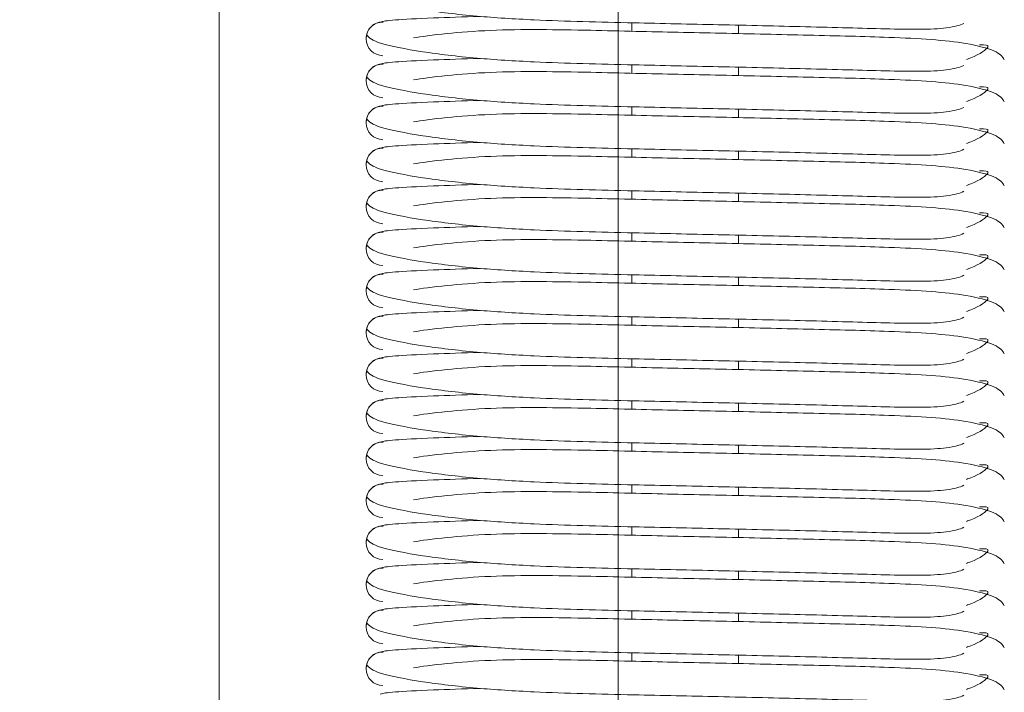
# Model space of a CAD drawing. Header units: millimetres. Extents: x 16720 to 74016, y 25810 to 81213.
# Tile 80 of 256: x 32332 to 32356, y 31068 to 31084. Entities that reach past the tile are written whole.
import ezdxf

# ---------------------------------------------------------------- set-up
doc = ezdxf.new("R2010")
doc.units = ezdxf.units.MM
doc.linetypes.add('DASHDOTX2', pattern=[50.8, 25.4, -12.7, 0, -12.7])
for name, color, linetype, lineweight in [('_OŚ', 165, 'DASHDOTX2', 9), ('_STOLARKA', 150, 'Continuous', 18), ('_WYMIAR', 151, 'Continuous', 9), ('_WYPOSAŻENIE', 157, 'Continuous', 5)]:
    doc.layers.add(name, color=color, linetype=linetype, lineweight=lineweight)

# ---------------------------------------------------------------- blocks, each defined once
blk = doc.blocks.new('brama 3m')
at = {"layer": '_STOLARKA'}
blk.add_lwpolyline([(150, -5), (-150, -5), (-150, 0), (150, 0)], close=True, dxfattribs=at)
at = {"layer": '_WYPOSAŻENIE', "linetype": 'Continuous'}
for p, q in [((-88.931, -14.83), (-88.731, -14.83)), ((-87.931, -14.83), (-87.731, -14.83)), ((-86.931, -14.83), (-86.731, -14.83)), ((-85.931, -14.83), (-85.731, -14.83)), ((-84.931, -14.83), (-84.731, -14.83)), ((-83.931, -14.83), (-83.731, -14.83)), ((-82.931, -14.83), (-82.731, -14.83)), ((-81.931, -14.83), (-81.731, -14.83)), ((-80.931, -14.83), (-80.731, -14.83)), ((-79.931, -14.83), (-79.731, -14.83)), ((-78.931, -14.83), (-78.731, -14.83)), ((-77.931, -14.83), (-77.731, -14.83)), ((-76.931, -14.83), (-76.731, -14.83)), ((-75.931, -14.83), (-75.731, -14.83)), ((-74.931, -14.83), (-74.731, -14.83)), ((-73.931, -14.83), (-73.731, -14.83)), ((-88.787, -17.37), (-88.987, -17.37)), ((-87.787, -17.37), (-87.987, -17.37)), ((-86.787, -17.37), (-86.987, -17.37)), ((-85.787, -17.37), (-85.987, -17.37)), ((-84.787, -17.37), (-84.987, -17.37)), ((-83.787, -17.37), (-83.987, -17.37)), ((-82.787, -17.37), (-82.987, -17.37)), ((-81.787, -17.37), (-81.987, -17.37)), ((-80.787, -17.37), (-80.987, -17.37)), ((-79.787, -17.37), (-79.987, -17.37)), ((-78.787, -17.37), (-78.987, -17.37)), ((-77.787, -17.37), (-77.987, -17.37)), ((-76.787, -17.37), (-76.987, -17.37)), ((-75.787, -17.37), (-75.987, -17.37)), ((-74.787, -17.37), (-74.987, -17.37)), ((-73.787, -17.37), (-73.987, -17.37))]:
    blk.add_line(p, q, dxfattribs=at)
for centre, radius, start, end in [((-89.109, -8.904), 0.404, 0.1973, 179.8027), ((-89.109, -8.896), 0.396, 358.9384, 90), ((-88.109, -8.904), 0.404, 0.1973, 179.8027), ((-88.109, -8.896), 0.396, 358.9384, 90), ((-87.109, -8.904), 0.404, 0.1973, 179.8027), ((-87.109, -8.896), 0.396, 358.9384, 90), ((-86.109, -8.904), 0.404, 0.1973, 179.8027), ((-86.109, -8.896), 0.396, 358.9384, 90), ((-85.109, -8.904), 0.404, 0.1973, 179.8027), ((-85.109, -8.896), 0.396, 358.9384, 90), ((-84.109, -8.904), 0.404, 0.1973, 179.8027), ((-84.109, -8.896), 0.396, 358.9384, 90), ((-83.109, -8.904), 0.404, 0.1973, 179.8027), ((-83.109, -8.896), 0.396, 358.9384, 90), ((-82.109, -8.904), 0.404, 0.1973, 179.8027), ((-82.109, -8.896), 0.396, 358.9384, 90), ((-81.109, -8.904), 0.404, 0.1973, 179.8027), ((-81.109, -8.896), 0.396, 358.9384, 90), ((-80.109, -8.904), 0.404, 0.1973, 179.8027), ((-80.109, -8.896), 0.396, 358.9384, 90), ((-79.109, -8.904), 0.404, 0.1973, 179.8027), ((-79.109, -8.896), 0.396, 358.9384, 90), ((-78.109, -8.904), 0.404, 0.1973, 179.8027), ((-78.109, -8.896), 0.396, 358.9384, 90), ((-77.109, -8.904), 0.404, 0.1973, 179.8027), ((-77.109, -8.896), 0.396, 358.9384, 90), ((-76.109, -8.904), 0.404, 0.1973, 179.8027), ((-76.109, -8.896), 0.396, 358.9384, 90), ((-75.109, -8.904), 0.404, 0.1973, 179.8027), ((-75.109, -8.896), 0.396, 358.9384, 90), ((-74.109, -8.904), 0.404, 0.1973, 179.8027), ((-74.109, -8.896), 0.396, 358.9384, 90)]:
    blk.add_arc(centre, radius, start, end, dxfattribs=at)
for points, knots in [([(-89.743, -22.734), (-89.789, -22.646), (-89.857, -22.417), (-89.894, -21.736), (-89.87, -20.685), (-89.824, -19.039), (-89.776, -16.945), (-89.729, -14.706), (-89.684, -12.736), (-89.575, -11.035), (-89.414, -9.721), (-89.211, -8.7), (-89.087, -8.57), (-89.011, -8.512)], [0.0640253, 0.0640253, 0.0640253, 0.0640253, 0.1399369, 0.2025686, 0.2583744, 0.3579496, 0.4525325, 0.5410782, 0.650234, 0.7207096, 0.8017947, 0.8961873, 1, 1, 1, 1]), ([(-88.743, -22.734), (-88.789, -22.646), (-88.857, -22.417), (-88.894, -21.736), (-88.87, -20.685), (-88.824, -19.039), (-88.776, -16.945), (-88.729, -14.706), (-88.684, -12.736), (-88.575, -11.035), (-88.414, -9.721), (-88.211, -8.7), (-88.087, -8.57), (-88.011, -8.512)], [0.0640253, 0.0640253, 0.0640253, 0.0640253, 0.1399369, 0.2025686, 0.2583744, 0.3579496, 0.4525325, 0.5410782, 0.650234, 0.7207096, 0.8017947, 0.8961873, 1, 1, 1, 1]), ([(-87.743, -22.734), (-87.789, -22.646), (-87.857, -22.417), (-87.894, -21.736), (-87.87, -20.685), (-87.824, -19.039), (-87.776, -16.945), (-87.729, -14.706), (-87.684, -12.736), (-87.575, -11.035), (-87.414, -9.721), (-87.211, -8.7), (-87.087, -8.57), (-87.011, -8.512)], [0.0640253, 0.0640253, 0.0640253, 0.0640253, 0.1399369, 0.2025686, 0.2583744, 0.3579496, 0.4525325, 0.5410782, 0.650234, 0.7207096, 0.8017947, 0.8961873, 1, 1, 1, 1]), ([(-86.743, -22.734), (-86.789, -22.646), (-86.857, -22.417), (-86.894, -21.736), (-86.87, -20.685), (-86.824, -19.039), (-86.776, -16.945), (-86.729, -14.706), (-86.684, -12.736), (-86.575, -11.035), (-86.414, -9.721), (-86.211, -8.7), (-86.087, -8.57), (-86.011, -8.512)], [0.0640253, 0.0640253, 0.0640253, 0.0640253, 0.1399369, 0.2025686, 0.2583744, 0.3579496, 0.4525325, 0.5410782, 0.650234, 0.7207096, 0.8017947, 0.8961873, 1, 1, 1, 1]), ([(-85.743, -22.734), (-85.789, -22.646), (-85.857, -22.417), (-85.894, -21.736), (-85.87, -20.685), (-85.824, -19.039), (-85.776, -16.945), (-85.729, -14.706), (-85.684, -12.736), (-85.575, -11.035), (-85.414, -9.721), (-85.211, -8.7), (-85.087, -8.57), (-85.011, -8.512)], [0.0640253, 0.0640253, 0.0640253, 0.0640253, 0.1399369, 0.2025686, 0.2583744, 0.3579496, 0.4525325, 0.5410782, 0.650234, 0.7207096, 0.8017947, 0.8961873, 1, 1, 1, 1]), ([(-84.743, -22.734), (-84.789, -22.646), (-84.857, -22.417), (-84.894, -21.736), (-84.87, -20.685), (-84.824, -19.039), (-84.776, -16.945), (-84.729, -14.706), (-84.684, -12.736), (-84.575, -11.035), (-84.414, -9.721), (-84.211, -8.7), (-84.087, -8.57), (-84.011, -8.512)], [0.0640253, 0.0640253, 0.0640253, 0.0640253, 0.1399369, 0.2025686, 0.2583744, 0.3579496, 0.4525325, 0.5410782, 0.650234, 0.7207096, 0.8017947, 0.8961873, 1, 1, 1, 1]), ([(-83.743, -22.734), (-83.789, -22.646), (-83.857, -22.417), (-83.894, -21.736), (-83.87, -20.685), (-83.824, -19.039), (-83.776, -16.945), (-83.729, -14.706), (-83.684, -12.736), (-83.575, -11.035), (-83.414, -9.721), (-83.211, -8.7), (-83.087, -8.57), (-83.011, -8.512)], [0.0640253, 0.0640253, 0.0640253, 0.0640253, 0.1399369, 0.2025686, 0.2583744, 0.3579496, 0.4525325, 0.5410782, 0.650234, 0.7207096, 0.8017947, 0.8961873, 1, 1, 1, 1]), ([(-82.743, -22.734), (-82.789, -22.646), (-82.857, -22.417), (-82.894, -21.736), (-82.87, -20.685), (-82.824, -19.039), (-82.776, -16.945), (-82.729, -14.706), (-82.684, -12.736), (-82.575, -11.035), (-82.414, -9.721), (-82.211, -8.7), (-82.087, -8.57), (-82.011, -8.512)], [0.0640253, 0.0640253, 0.0640253, 0.0640253, 0.1399369, 0.2025686, 0.2583744, 0.3579496, 0.4525325, 0.5410782, 0.650234, 0.7207096, 0.8017947, 0.8961873, 1, 1, 1, 1]), ([(-81.743, -22.734), (-81.789, -22.646), (-81.857, -22.417), (-81.894, -21.736), (-81.87, -20.685), (-81.824, -19.039), (-81.776, -16.945), (-81.729, -14.706), (-81.684, -12.736), (-81.575, -11.035), (-81.414, -9.721), (-81.211, -8.7), (-81.087, -8.57), (-81.011, -8.512)], [0.0640253, 0.0640253, 0.0640253, 0.0640253, 0.1399369, 0.2025686, 0.2583744, 0.3579496, 0.4525325, 0.5410782, 0.650234, 0.7207096, 0.8017947, 0.8961873, 1, 1, 1, 1]), ([(-80.743, -22.734), (-80.789, -22.646), (-80.857, -22.417), (-80.894, -21.736), (-80.87, -20.685), (-80.824, -19.039), (-80.776, -16.945), (-80.729, -14.706), (-80.684, -12.736), (-80.575, -11.035), (-80.414, -9.721), (-80.211, -8.7), (-80.087, -8.57), (-80.011, -8.512)], [0.0640253, 0.0640253, 0.0640253, 0.0640253, 0.1399369, 0.2025686, 0.2583744, 0.3579496, 0.4525325, 0.5410782, 0.650234, 0.7207096, 0.8017947, 0.8961873, 1, 1, 1, 1]), ([(-79.743, -22.734), (-79.789, -22.646), (-79.857, -22.417), (-79.894, -21.736), (-79.87, -20.685), (-79.824, -19.039), (-79.776, -16.945), (-79.729, -14.706), (-79.684, -12.736), (-79.575, -11.035), (-79.414, -9.721), (-79.211, -8.7), (-79.087, -8.57), (-79.011, -8.512)], [0.0640253, 0.0640253, 0.0640253, 0.0640253, 0.1399369, 0.2025686, 0.2583744, 0.3579496, 0.4525325, 0.5410782, 0.650234, 0.7207096, 0.8017947, 0.8961873, 1, 1, 1, 1]), ([(-78.743, -22.734), (-78.789, -22.646), (-78.857, -22.417), (-78.894, -21.736), (-78.87, -20.685), (-78.824, -19.039), (-78.776, -16.945), (-78.729, -14.706), (-78.684, -12.736), (-78.575, -11.035), (-78.414, -9.721), (-78.211, -8.7), (-78.087, -8.57), (-78.011, -8.512)], [0.0640253, 0.0640253, 0.0640253, 0.0640253, 0.1399369, 0.2025686, 0.2583744, 0.3579496, 0.4525325, 0.5410782, 0.650234, 0.7207096, 0.8017947, 0.8961873, 1, 1, 1, 1]), ([(-77.743, -22.734), (-77.789, -22.646), (-77.857, -22.417), (-77.894, -21.736), (-77.87, -20.685), (-77.824, -19.039), (-77.776, -16.945), (-77.729, -14.706), (-77.684, -12.736), (-77.575, -11.035), (-77.414, -9.721), (-77.211, -8.7), (-77.087, -8.57), (-77.011, -8.512)], [0.0640253, 0.0640253, 0.0640253, 0.0640253, 0.1399369, 0.2025686, 0.2583744, 0.3579496, 0.4525325, 0.5410782, 0.650234, 0.7207096, 0.8017947, 0.8961873, 1, 1, 1, 1]), ([(-76.743, -22.734), (-76.789, -22.646), (-76.857, -22.417), (-76.894, -21.736), (-76.87, -20.685), (-76.824, -19.039), (-76.776, -16.945), (-76.729, -14.706), (-76.684, -12.736), (-76.575, -11.035), (-76.414, -9.721), (-76.211, -8.7), (-76.087, -8.57), (-76.011, -8.512)], [0.0640253, 0.0640253, 0.0640253, 0.0640253, 0.1399369, 0.2025686, 0.2583744, 0.3579496, 0.4525325, 0.5410782, 0.650234, 0.7207096, 0.8017947, 0.8961873, 1, 1, 1, 1]), ([(-75.743, -22.734), (-75.789, -22.646), (-75.857, -22.417), (-75.894, -21.736), (-75.87, -20.685), (-75.824, -19.039), (-75.776, -16.945), (-75.729, -14.706), (-75.684, -12.736), (-75.575, -11.035), (-75.414, -9.721), (-75.211, -8.7), (-75.087, -8.57), (-75.011, -8.512)], [0.0640253, 0.0640253, 0.0640253, 0.0640253, 0.1399369, 0.2025686, 0.2583744, 0.3579496, 0.4525325, 0.5410782, 0.650234, 0.7207096, 0.8017947, 0.8961873, 1, 1, 1, 1]), ([(-74.743, -22.734), (-74.789, -22.646), (-74.857, -22.417), (-74.894, -21.736), (-74.87, -20.685), (-74.824, -19.039), (-74.776, -16.945), (-74.729, -14.706), (-74.684, -12.736), (-74.575, -11.035), (-74.414, -9.721), (-74.211, -8.7), (-74.087, -8.57), (-74.011, -8.512)], [0.0640253, 0.0640253, 0.0640253, 0.0640253, 0.1399369, 0.2025686, 0.2583744, 0.3579496, 0.4525325, 0.5410782, 0.650234, 0.7207096, 0.8017947, 0.8961873, 1, 1, 1, 1]), ([(-73.743, -22.734), (-73.789, -22.646), (-73.857, -22.417), (-73.894, -21.736), (-73.87, -20.685), (-73.824, -19.039), (-73.776, -16.945), (-73.729, -14.706), (-73.684, -12.736), (-73.575, -11.035), (-73.414, -9.721), (-73.211, -8.7), (-73.087, -8.57), (-73.011, -8.512)], [0.0640253, 0.0640253, 0.0640253, 0.0640253, 0.1399369, 0.2025686, 0.2583744, 0.3579496, 0.4525325, 0.5410782, 0.650234, 0.7207096, 0.8017947, 0.8961873, 1, 1, 1, 1]), ([(-89.713, -8.839), (-89.695, -8.909), (-89.665, -9.053), (-89.617, -9.982), (-89.59, -10.805), (-89.578, -11.224)], [0, 0, 0, 0, 0.0996276, 0.1902826, 0.2654772, 0.2654772, 0.2654772, 0.2654772]), ([(-88.713, -8.839), (-88.695, -8.909), (-88.665, -9.053), (-88.617, -9.982), (-88.59, -10.805), (-88.578, -11.224)], [0, 0, 0, 0, 0.0996276, 0.1902826, 0.2654772, 0.2654772, 0.2654772, 0.2654772]), ([(-87.713, -8.839), (-87.695, -8.909), (-87.665, -9.053), (-87.617, -9.982), (-87.59, -10.805), (-87.578, -11.224)], [0, 0, 0, 0, 0.0996276, 0.1902826, 0.2654772, 0.2654772, 0.2654772, 0.2654772]), ([(-86.713, -8.839), (-86.695, -8.909), (-86.665, -9.053), (-86.617, -9.982), (-86.59, -10.805), (-86.578, -11.224)], [0, 0, 0, 0, 0.0996276, 0.1902826, 0.2654772, 0.2654772, 0.2654772, 0.2654772]), ([(-85.713, -8.839), (-85.695, -8.909), (-85.665, -9.053), (-85.617, -9.982), (-85.59, -10.805), (-85.578, -11.224)], [0, 0, 0, 0, 0.0996276, 0.1902826, 0.2654772, 0.2654772, 0.2654772, 0.2654772]), ([(-84.713, -8.839), (-84.695, -8.909), (-84.665, -9.053), (-84.617, -9.982), (-84.59, -10.805), (-84.578, -11.224)], [0, 0, 0, 0, 0.0996276, 0.1902826, 0.2654772, 0.2654772, 0.2654772, 0.2654772]), ([(-83.713, -8.839), (-83.695, -8.909), (-83.665, -9.053), (-83.617, -9.982), (-83.59, -10.805), (-83.578, -11.224)], [0, 0, 0, 0, 0.0996276, 0.1902826, 0.2654772, 0.2654772, 0.2654772, 0.2654772]), ([(-82.713, -8.839), (-82.695, -8.909), (-82.665, -9.053), (-82.617, -9.982), (-82.59, -10.805), (-82.578, -11.224)], [0, 0, 0, 0, 0.0996276, 0.1902826, 0.2654772, 0.2654772, 0.2654772, 0.2654772]), ([(-81.713, -8.839), (-81.695, -8.909), (-81.665, -9.053), (-81.617, -9.982), (-81.59, -10.805), (-81.578, -11.224)], [0, 0, 0, 0, 0.0996276, 0.1902826, 0.2654772, 0.2654772, 0.2654772, 0.2654772]), ([(-80.713, -8.839), (-80.695, -8.909), (-80.665, -9.053), (-80.617, -9.982), (-80.59, -10.805), (-80.578, -11.224)], [0, 0, 0, 0, 0.0996276, 0.1902826, 0.2654772, 0.2654772, 0.2654772, 0.2654772]), ([(-79.713, -8.839), (-79.695, -8.909), (-79.665, -9.053), (-79.617, -9.982), (-79.59, -10.805), (-79.578, -11.224)], [0, 0, 0, 0, 0.0996276, 0.1902826, 0.2654772, 0.2654772, 0.2654772, 0.2654772]), ([(-78.713, -8.839), (-78.695, -8.909), (-78.665, -9.053), (-78.617, -9.982), (-78.59, -10.805), (-78.578, -11.224)], [0, 0, 0, 0, 0.0996276, 0.1902826, 0.2654772, 0.2654772, 0.2654772, 0.2654772]), ([(-77.713, -8.839), (-77.695, -8.909), (-77.665, -9.053), (-77.617, -9.982), (-77.59, -10.805), (-77.578, -11.224)], [0, 0, 0, 0, 0.0996276, 0.1902826, 0.2654772, 0.2654772, 0.2654772, 0.2654772]), ([(-76.713, -8.839), (-76.695, -8.909), (-76.665, -9.053), (-76.617, -9.982), (-76.59, -10.805), (-76.578, -11.224)], [0, 0, 0, 0, 0.0996276, 0.1902826, 0.2654772, 0.2654772, 0.2654772, 0.2654772]), ([(-75.713, -8.839), (-75.695, -8.909), (-75.665, -9.053), (-75.617, -9.982), (-75.59, -10.805), (-75.578, -11.224)], [0, 0, 0, 0, 0.0996276, 0.1902826, 0.2654772, 0.2654772, 0.2654772, 0.2654772]), ([(-74.713, -8.839), (-74.695, -8.909), (-74.665, -9.053), (-74.617, -9.982), (-74.59, -10.805), (-74.578, -11.224)], [0, 0, 0, 0, 0.0996276, 0.1902826, 0.2654772, 0.2654772, 0.2654772, 0.2654772]), ([(-73.713, -8.839), (-73.695, -8.909), (-73.665, -9.053), (-73.617, -9.982), (-73.59, -10.805), (-73.578, -11.224)], [0, 0, 0, 0, 0.0996276, 0.1902826, 0.2654772, 0.2654772, 0.2654772, 0.2654772]), ([(-89.092, -9.626), (-89.092, -9.626), (-89.058, -9.805), (-88.988, -10.335), (-88.902, -11.387), (-88.886, -12.573), (-88.906, -13.765), (-88.941, -15.217), (-88.977, -17.007), (-89.028, -19.12), (-89.073, -21.146), (-89.164, -22.686), (-89.408, -23.56), (-89.532, -23.655), (-89.609, -23.7)], [0.0946854, 0.0946854, 0.0946854, 0.0946854, 0.0946882, 0.1812994, 0.2574146, 0.3257145, 0.3854913, 0.435033, 0.5251888, 0.6212237, 0.722429, 0.8456905, 0.919985, 1, 1, 1, 1]), ([(-88.092, -9.626), (-88.092, -9.626), (-88.058, -9.805), (-87.988, -10.335), (-87.902, -11.387), (-87.886, -12.573), (-87.906, -13.765), (-87.941, -15.217), (-87.977, -17.007), (-88.028, -19.12), (-88.073, -21.146), (-88.164, -22.686), (-88.408, -23.56), (-88.532, -23.655), (-88.609, -23.7)], [0.0946854, 0.0946854, 0.0946854, 0.0946854, 0.0946882, 0.1812994, 0.2574146, 0.3257145, 0.3854913, 0.435033, 0.5251888, 0.6212237, 0.722429, 0.8456905, 0.919985, 1, 1, 1, 1]), ([(-87.092, -9.626), (-87.092, -9.626), (-87.058, -9.805), (-86.988, -10.335), (-86.902, -11.387), (-86.886, -12.573), (-86.906, -13.765), (-86.941, -15.217), (-86.977, -17.007), (-87.028, -19.12), (-87.073, -21.146), (-87.164, -22.686), (-87.408, -23.56), (-87.532, -23.655), (-87.609, -23.7)], [0.0946854, 0.0946854, 0.0946854, 0.0946854, 0.0946882, 0.1812994, 0.2574146, 0.3257145, 0.3854913, 0.435033, 0.5251888, 0.6212237, 0.722429, 0.8456905, 0.919985, 1, 1, 1, 1]), ([(-86.092, -9.626), (-86.092, -9.626), (-86.058, -9.805), (-85.988, -10.335), (-85.902, -11.387), (-85.886, -12.573), (-85.906, -13.765), (-85.941, -15.217), (-85.977, -17.007), (-86.028, -19.12), (-86.073, -21.146), (-86.164, -22.686), (-86.408, -23.56), (-86.532, -23.655), (-86.609, -23.7)], [0.0946854, 0.0946854, 0.0946854, 0.0946854, 0.0946882, 0.1812994, 0.2574146, 0.3257145, 0.3854913, 0.435033, 0.5251888, 0.6212237, 0.722429, 0.8456905, 0.919985, 1, 1, 1, 1]), ([(-85.092, -9.626), (-85.092, -9.626), (-85.058, -9.805), (-84.988, -10.335), (-84.902, -11.387), (-84.886, -12.573), (-84.906, -13.765), (-84.941, -15.217), (-84.977, -17.007), (-85.028, -19.12), (-85.073, -21.146), (-85.164, -22.686), (-85.408, -23.56), (-85.532, -23.655), (-85.609, -23.7)], [0.0946854, 0.0946854, 0.0946854, 0.0946854, 0.0946882, 0.1812994, 0.2574146, 0.3257145, 0.3854913, 0.435033, 0.5251888, 0.6212237, 0.722429, 0.8456905, 0.919985, 1, 1, 1, 1]), ([(-84.092, -9.626), (-84.092, -9.626), (-84.058, -9.805), (-83.988, -10.335), (-83.902, -11.387), (-83.886, -12.573), (-83.906, -13.765), (-83.941, -15.217), (-83.977, -17.007), (-84.028, -19.12), (-84.073, -21.146), (-84.164, -22.686), (-84.408, -23.56), (-84.532, -23.655), (-84.609, -23.7)], [0.0946854, 0.0946854, 0.0946854, 0.0946854, 0.0946882, 0.1812994, 0.2574146, 0.3257145, 0.3854913, 0.435033, 0.5251888, 0.6212237, 0.722429, 0.8456905, 0.919985, 1, 1, 1, 1]), ([(-83.092, -9.626), (-83.092, -9.626), (-83.058, -9.805), (-82.988, -10.335), (-82.902, -11.387), (-82.886, -12.573), (-82.906, -13.765), (-82.941, -15.217), (-82.977, -17.007), (-83.028, -19.12), (-83.073, -21.146), (-83.164, -22.686), (-83.408, -23.56), (-83.532, -23.655), (-83.609, -23.7)], [0.0946854, 0.0946854, 0.0946854, 0.0946854, 0.0946882, 0.1812994, 0.2574146, 0.3257145, 0.3854913, 0.435033, 0.5251888, 0.6212237, 0.722429, 0.8456905, 0.919985, 1, 1, 1, 1]), ([(-82.092, -9.626), (-82.092, -9.626), (-82.058, -9.805), (-81.988, -10.335), (-81.902, -11.387), (-81.886, -12.573), (-81.906, -13.765), (-81.941, -15.217), (-81.977, -17.007), (-82.028, -19.12), (-82.073, -21.146), (-82.164, -22.686), (-82.408, -23.56), (-82.532, -23.655), (-82.609, -23.7)], [0.0946854, 0.0946854, 0.0946854, 0.0946854, 0.0946882, 0.1812994, 0.2574146, 0.3257145, 0.3854913, 0.435033, 0.5251888, 0.6212237, 0.722429, 0.8456905, 0.919985, 1, 1, 1, 1]), ([(-81.092, -9.626), (-81.092, -9.626), (-81.058, -9.805), (-80.988, -10.335), (-80.902, -11.387), (-80.886, -12.573), (-80.906, -13.765), (-80.941, -15.217), (-80.977, -17.007), (-81.028, -19.12), (-81.073, -21.146), (-81.164, -22.686), (-81.408, -23.56), (-81.532, -23.655), (-81.609, -23.7)], [0.0946854, 0.0946854, 0.0946854, 0.0946854, 0.0946882, 0.1812994, 0.2574146, 0.3257145, 0.3854913, 0.435033, 0.5251888, 0.6212237, 0.722429, 0.8456905, 0.919985, 1, 1, 1, 1]), ([(-80.092, -9.626), (-80.092, -9.626), (-80.058, -9.805), (-79.988, -10.335), (-79.902, -11.387), (-79.886, -12.573), (-79.906, -13.765), (-79.941, -15.217), (-79.977, -17.007), (-80.028, -19.12), (-80.073, -21.146), (-80.164, -22.686), (-80.408, -23.56), (-80.532, -23.655), (-80.609, -23.7)], [0.0946854, 0.0946854, 0.0946854, 0.0946854, 0.0946882, 0.1812994, 0.2574146, 0.3257145, 0.3854913, 0.435033, 0.5251888, 0.6212237, 0.722429, 0.8456905, 0.919985, 1, 1, 1, 1]), ([(-79.092, -9.626), (-79.092, -9.626), (-79.058, -9.805), (-78.988, -10.335), (-78.902, -11.387), (-78.886, -12.573), (-78.906, -13.765), (-78.941, -15.217), (-78.977, -17.007), (-79.028, -19.12), (-79.073, -21.146), (-79.164, -22.686), (-79.408, -23.56), (-79.532, -23.655), (-79.609, -23.7)], [0.0946854, 0.0946854, 0.0946854, 0.0946854, 0.0946882, 0.1812994, 0.2574146, 0.3257145, 0.3854913, 0.435033, 0.5251888, 0.6212237, 0.722429, 0.8456905, 0.919985, 1, 1, 1, 1]), ([(-78.092, -9.626), (-78.092, -9.626), (-78.058, -9.805), (-77.988, -10.335), (-77.902, -11.387), (-77.886, -12.573), (-77.906, -13.765), (-77.941, -15.217), (-77.977, -17.007), (-78.028, -19.12), (-78.073, -21.146), (-78.164, -22.686), (-78.408, -23.56), (-78.532, -23.655), (-78.609, -23.7)], [0.0946854, 0.0946854, 0.0946854, 0.0946854, 0.0946882, 0.1812994, 0.2574146, 0.3257145, 0.3854913, 0.435033, 0.5251888, 0.6212237, 0.722429, 0.8456905, 0.919985, 1, 1, 1, 1]), ([(-77.092, -9.626), (-77.092, -9.626), (-77.058, -9.805), (-76.988, -10.335), (-76.902, -11.387), (-76.886, -12.573), (-76.906, -13.765), (-76.941, -15.217), (-76.977, -17.007), (-77.028, -19.12), (-77.073, -21.146), (-77.164, -22.686), (-77.408, -23.56), (-77.532, -23.655), (-77.609, -23.7)], [0.0946854, 0.0946854, 0.0946854, 0.0946854, 0.0946882, 0.1812994, 0.2574146, 0.3257145, 0.3854913, 0.435033, 0.5251888, 0.6212237, 0.722429, 0.8456905, 0.919985, 1, 1, 1, 1]), ([(-76.092, -9.626), (-76.092, -9.626), (-76.058, -9.805), (-75.988, -10.335), (-75.902, -11.387), (-75.886, -12.573), (-75.906, -13.765), (-75.941, -15.217), (-75.977, -17.007), (-76.028, -19.12), (-76.073, -21.146), (-76.164, -22.686), (-76.408, -23.56), (-76.532, -23.655), (-76.609, -23.7)], [0.0946854, 0.0946854, 0.0946854, 0.0946854, 0.0946882, 0.1812994, 0.2574146, 0.3257145, 0.3854913, 0.435033, 0.5251888, 0.6212237, 0.722429, 0.8456905, 0.919985, 1, 1, 1, 1]), ([(-75.092, -9.626), (-75.092, -9.626), (-75.058, -9.805), (-74.988, -10.335), (-74.902, -11.387), (-74.886, -12.573), (-74.906, -13.765), (-74.941, -15.217), (-74.977, -17.007), (-75.028, -19.12), (-75.073, -21.146), (-75.164, -22.686), (-75.408, -23.56), (-75.532, -23.655), (-75.609, -23.7)], [0.0946854, 0.0946854, 0.0946854, 0.0946854, 0.0946882, 0.1812994, 0.2574146, 0.3257145, 0.3854913, 0.435033, 0.5251888, 0.6212237, 0.722429, 0.8456905, 0.919985, 1, 1, 1, 1]), ([(-74.092, -9.626), (-74.092, -9.626), (-74.058, -9.805), (-73.988, -10.335), (-73.902, -11.387), (-73.886, -12.573), (-73.906, -13.765), (-73.941, -15.217), (-73.977, -17.007), (-74.028, -19.12), (-74.073, -21.146), (-74.164, -22.686), (-74.408, -23.56), (-74.532, -23.655), (-74.609, -23.7)], [0.0946854, 0.0946854, 0.0946854, 0.0946854, 0.0946882, 0.1812994, 0.2574146, 0.3257145, 0.3854913, 0.435033, 0.5251888, 0.6212237, 0.722429, 0.8456905, 0.919985, 1, 1, 1, 1]), ([(-89.256, -23.112), (-89.254, -23.241), (-89.244, -23.432), (-89.496, -23.108), (-89.59, -22.836), (-89.601, -22.8)], [0, 0, 0, 0, 0.0759817, 0.1492418, 0.1598644, 0.1598644, 0.1598644, 0.1598644]), ([(-88.256, -23.112), (-88.254, -23.241), (-88.244, -23.432), (-88.496, -23.108), (-88.59, -22.836), (-88.601, -22.8)], [0, 0, 0, 0, 0.0759817, 0.1492418, 0.1598644, 0.1598644, 0.1598644, 0.1598644]), ([(-87.256, -23.112), (-87.254, -23.241), (-87.244, -23.432), (-87.496, -23.108), (-87.59, -22.836), (-87.601, -22.8)], [0, 0, 0, 0, 0.0759817, 0.1492418, 0.1598644, 0.1598644, 0.1598644, 0.1598644]), ([(-86.256, -23.112), (-86.254, -23.241), (-86.244, -23.432), (-86.496, -23.108), (-86.59, -22.836), (-86.601, -22.8)], [0, 0, 0, 0, 0.0759817, 0.1492418, 0.1598644, 0.1598644, 0.1598644, 0.1598644]), ([(-85.256, -23.112), (-85.254, -23.241), (-85.244, -23.432), (-85.496, -23.108), (-85.59, -22.836), (-85.601, -22.8)], [0, 0, 0, 0, 0.0759817, 0.1492418, 0.1598644, 0.1598644, 0.1598644, 0.1598644]), ([(-84.256, -23.112), (-84.254, -23.241), (-84.244, -23.432), (-84.496, -23.108), (-84.59, -22.836), (-84.601, -22.8)], [0, 0, 0, 0, 0.0759817, 0.1492418, 0.1598644, 0.1598644, 0.1598644, 0.1598644]), ([(-83.256, -23.112), (-83.254, -23.241), (-83.244, -23.432), (-83.496, -23.108), (-83.59, -22.836), (-83.601, -22.8)], [0, 0, 0, 0, 0.0759817, 0.1492418, 0.1598644, 0.1598644, 0.1598644, 0.1598644]), ([(-82.256, -23.112), (-82.254, -23.241), (-82.244, -23.432), (-82.496, -23.108), (-82.59, -22.836), (-82.601, -22.8)], [0, 0, 0, 0, 0.0759817, 0.1492418, 0.1598644, 0.1598644, 0.1598644, 0.1598644]), ([(-81.256, -23.112), (-81.254, -23.241), (-81.244, -23.432), (-81.496, -23.108), (-81.59, -22.836), (-81.601, -22.8)], [0, 0, 0, 0, 0.0759817, 0.1492418, 0.1598644, 0.1598644, 0.1598644, 0.1598644]), ([(-80.256, -23.112), (-80.254, -23.241), (-80.244, -23.432), (-80.496, -23.108), (-80.59, -22.836), (-80.601, -22.8)], [0, 0, 0, 0, 0.0759817, 0.1492418, 0.1598644, 0.1598644, 0.1598644, 0.1598644]), ([(-79.256, -23.112), (-79.254, -23.241), (-79.244, -23.432), (-79.496, -23.108), (-79.59, -22.836), (-79.601, -22.8)], [0, 0, 0, 0, 0.0759817, 0.1492418, 0.1598644, 0.1598644, 0.1598644, 0.1598644]), ([(-78.256, -23.112), (-78.254, -23.241), (-78.244, -23.432), (-78.496, -23.108), (-78.59, -22.836), (-78.601, -22.8)], [0, 0, 0, 0, 0.0759817, 0.1492418, 0.1598644, 0.1598644, 0.1598644, 0.1598644]), ([(-77.256, -23.112), (-77.254, -23.241), (-77.244, -23.432), (-77.496, -23.108), (-77.59, -22.836), (-77.601, -22.8)], [0, 0, 0, 0, 0.0759817, 0.1492418, 0.1598644, 0.1598644, 0.1598644, 0.1598644]), ([(-76.256, -23.112), (-76.254, -23.241), (-76.244, -23.432), (-76.496, -23.108), (-76.59, -22.836), (-76.601, -22.8)], [0, 0, 0, 0, 0.0759817, 0.1492418, 0.1598644, 0.1598644, 0.1598644, 0.1598644]), ([(-75.256, -23.112), (-75.254, -23.241), (-75.244, -23.432), (-75.496, -23.108), (-75.59, -22.836), (-75.601, -22.8)], [0, 0, 0, 0, 0.0759817, 0.1492418, 0.1598644, 0.1598644, 0.1598644, 0.1598644]), ([(-74.256, -23.112), (-74.254, -23.241), (-74.244, -23.432), (-74.496, -23.108), (-74.59, -22.836), (-74.601, -22.8)], [0, 0, 0, 0, 0.0759817, 0.1492418, 0.1598644, 0.1598644, 0.1598644, 0.1598644])]:
    blk.add_open_spline(points, degree=3, knots=knots, dxfattribs=at)

msp = doc.modelspace()

# ---------------------------------------------------------------- linework, layer by layer
at = {"layer": '_OŚ'}
msp.add_line((32346.709, 29280.425), (32346.709, 33191.238), dxfattribs=at)

# ---------------------------------------------------------------- block references
at = {"layer": '_WYMIAR', "rotation": 90}
msp.add_blockref('brama 3m', (32332.209, 31157.425), dxfattribs=at)

doc.saveas('drawing.dxf')
